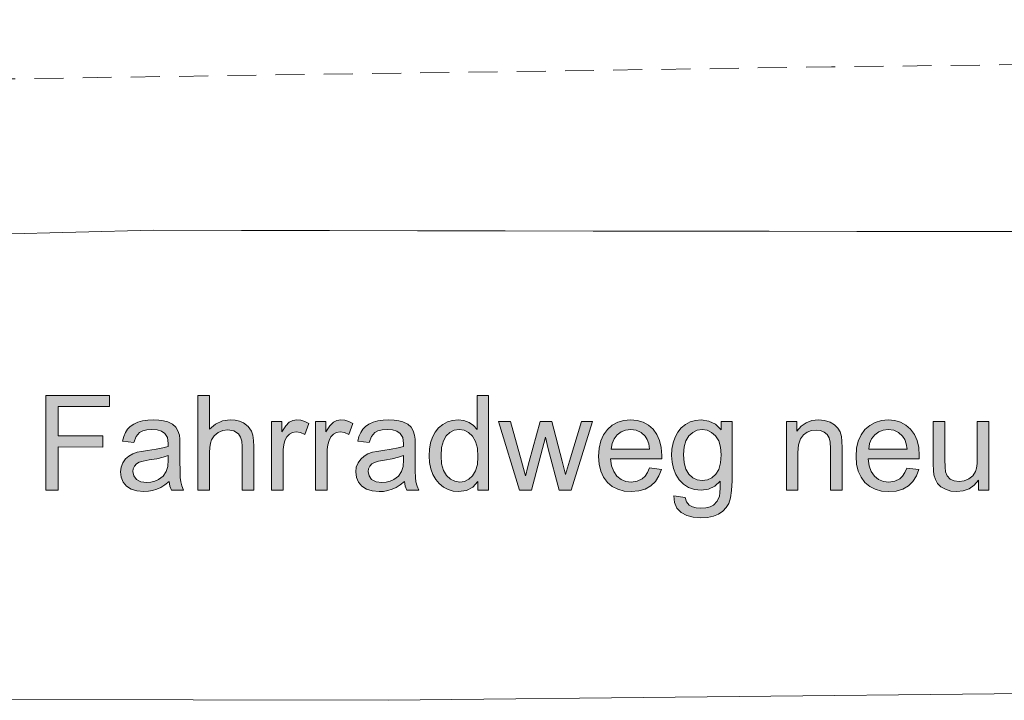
# Model space of a CAD drawing. Header units: metres. Extents: x -167 to 233, y -155 to 122.
# Tile 49 of 96: x 45.16 to 50.26, y 11.48 to 15.01. Entities that reach past the tile are written whole.
import ezdxf

# ---------------------------------------------------------------- set-up
doc = ezdxf.new("R2010")
doc.units = ezdxf.units.M
doc.header["$MEASUREMENT"] = 0
doc.linetypes.add('Strichlinie eng', pattern=[0.23, 0.15, -0.08])
doc.layers.add('60 Stellplätze', color=7, linetype='Continuous')
doc.layers.add('70 Kanal', color=7, linetype='Continuous')

# ---------------------------------------------------------------- blocks, each defined once
blk = doc.blocks.new('Text 3D 27')
at = {"layer": '60 Stellplätze', "linetype": 'Continuous', "lineweight": 0, "true_color": 0x000000}
h = blk.add_hatch(color=18, dxfattribs=at)
h.paths.add_polyline_path([(-3.6131, -0.3556), (-3.5575, -0.3556), (-3.5575, -0.3127), (-3.5278, -0.341), (-3.4932, -0.358), (-3.4537, -0.3636), (-3.4236, -0.361), (-3.3962, -0.3532), (-3.3715, -0.3402), (-3.35, -0.3224), (-3.3322, -0.3002), (-3.3181, -0.2737), (-3.3078, -0.2442), (-3.3017, -0.2129), (-3.2997, -0.1798), (-3.3022, -0.1441), (-3.3097, -0.1111), (-3.3223, -0.0807), (-3.3398, -0.0529), (-3.362, -0.0298), (-3.3883, -0.0132), (-3.4188, -0.0033), (-3.4533, 0), (-3.4905, -0.0052), (-3.5233, -0.0207), (-3.5518, -0.0465), (-3.5515, -0.0118), (-3.55, 0.014), (-3.5474, 0.0308), (-3.5357, 0.0576), (-3.5166, 0.0777), (-3.4993, 0.087), (-3.4778, 0.0926), (-3.452, 0.0944), (-3.4279, 0.0926), (-3.4075, 0.087), (-3.3907, 0.0777), (-3.3773, 0.0616), (-3.3703, 0.0382), (-3.3117, 0.0295), (-3.3153, 0.0646), (-3.3279, 0.0934), (-3.3496, 0.1157), (-3.3784, 0.1316), (-3.4126, 0.1411), (-3.4523, 0.1443), (-3.4862, 0.1421), (-3.5163, 0.1354), (-3.5426, 0.1242), (-3.5648, 0.1092), (-3.5827, 0.091), (-3.5961, 0.0695), (-3.6055, 0.041), (-3.6112, 0.0018), (-3.6131, -0.0482)])
h.paths.add_polyline_path([(-3.5536, -0.2221), (-3.5568, -0.1821), (-3.5537, -0.1406), (-3.5443, -0.1072), (-3.5287, -0.0819), (-3.5084, -0.0641), (-3.4852, -0.0534), (-3.459, -0.0499), (-3.4327, -0.0535), (-3.4095, -0.0642), (-3.3894, -0.082), (-3.374, -0.1077), (-3.3647, -0.1417), (-3.3616, -0.1842), (-3.3647, -0.2235), (-3.3741, -0.2558), (-3.3897, -0.2811), (-3.4098, -0.2992), (-3.4326, -0.3101), (-3.458, -0.3137), (-3.4839, -0.31), (-3.5072, -0.299), (-3.5278, -0.2806), (-3.5439, -0.2549)], flags=0)
for points in [[(-4.8904, 0), (-4.9443, 0), (-4.9443, -0.3556), (-4.884, -0.3556), (-4.884, -0.1651), (-4.8829, -0.1371), (-4.8797, -0.114), (-4.8742, -0.0956), (-4.8608, -0.0742), (-4.8405, -0.0578), (-4.8159, -0.0473), (-4.7896, -0.0439), (-4.7647, -0.0473), (-4.7441, -0.0574), (-4.7289, -0.0735), (-4.72, -0.0948), (-4.7172, -0.1189), (-4.7163, -0.1584), (-4.7163, -0.3556), (-4.656, -0.3556), (-4.656, -0.1353), (-4.6569, -0.102), (-4.6597, -0.079), (-4.667, -0.0546), (-4.6783, -0.0343), (-4.695, -0.0176), (-4.7188, -0.004), (-4.7471, 0.005), (-4.7776, 0.008), (-4.8114, 0.0043), (-4.8414, -0.007), (-4.8678, -0.0259), (-4.8904, -0.0522)], [(-3.8946, 0), (-3.9549, 0), (-3.9549, -0.1942), (-3.958, -0.2349), (-3.9673, -0.2658), (-3.9829, -0.2869), (-4.0027, -0.3005), (-4.0248, -0.3087), (-4.0493, -0.3114), (-4.0719, -0.3087), (-4.0914, -0.3005), (-4.1065, -0.2878), (-4.1163, -0.2714), (-4.1216, -0.2485), (-4.1233, -0.2163), (-4.1233, 0), (-4.1836, 0), (-4.1836, -0.2186), (-4.1828, -0.2542), (-4.1802, -0.2772), (-4.1729, -0.3013), (-4.1615, -0.3218), (-4.1447, -0.3387), (-4.1211, -0.3521), (-4.0929, -0.3607), (-4.0621, -0.3636), (-4.0272, -0.36), (-3.9968, -0.349), (-3.9706, -0.3307), (-3.9489, -0.305), (-3.9489, -0.3556), (-3.8946, -0.3556)], [(-2.5118, 0), (-2.5748, 0), (-2.6468, -0.2735), (-2.6605, -0.2129), (-2.7171, 0), (-2.7797, 0), (-2.8908, -0.3556), (-2.8323, -0.3556), (-2.7713, -0.15), (-2.7509, -0.0814), (-2.7331, -0.1493), (-2.6799, -0.3556), (-2.618, -0.3556), (-2.5614, -0.1473), (-2.5517, -0.1091), (-2.5456, -0.0847), (-2.543, -0.074), (-2.5219, -0.1503), (-2.4653, -0.3556), (-2.403, -0.3556)], [(-1.4545, 0), (-1.5147, 0), (-1.5147, -0.1862), (-1.5158, -0.2109), (-1.5192, -0.2344), (-1.5248, -0.2565), (-1.5337, -0.2753), (-1.5472, -0.2895), (-1.564, -0.2984), (-1.5827, -0.3013), (-1.6048, -0.2981), (-1.6269, -0.2883), (-1.6477, -0.3442), (-1.6268, -0.355), (-1.6061, -0.3615), (-1.5857, -0.3636), (-1.5655, -0.3606), (-1.547, -0.3516), (-1.5287, -0.3331), (-1.5087, -0.3017), (-1.5087, -0.3556), (-1.4545, -0.3556)], [(-1.2261, 0), (-1.2864, 0), (-1.2864, -0.1862), (-1.2875, -0.2109), (-1.2908, -0.2344), (-1.2964, -0.2565), (-1.3054, -0.2753), (-1.3189, -0.2895), (-1.3356, -0.2984), (-1.3544, -0.3013), (-1.3765, -0.2981), (-1.3985, -0.2883), (-1.4193, -0.3442), (-1.3984, -0.355), (-1.3778, -0.3615), (-1.3574, -0.3636), (-1.3372, -0.3606), (-1.3187, -0.3516), (-1.3003, -0.3331), (-1.2804, -0.3017), (-1.2804, -0.3556), (-1.2261, -0.3556)], [(-0.8454, 0), (-0.9057, 0), (-0.9057, -0.1945), (-0.9068, -0.2204), (-0.9102, -0.2423), (-0.9157, -0.2602), (-0.9292, -0.2815), (-0.9494, -0.2978), (-0.9738, -0.3082), (-0.9998, -0.3117), (-1.0315, -0.3066), (-1.0552, -0.2911), (-1.0661, -0.2747), (-1.0726, -0.2527), (-1.0748, -0.2253), (-1.0748, 0), (-1.135, 0), (-1.135, -0.2253), (-1.1336, -0.2574), (-1.1295, -0.284), (-1.1225, -0.305), (-1.1058, -0.3295), (-1.0808, -0.348), (-1.0602, -0.3567), (-1.0374, -0.3619), (-1.0122, -0.3636), (-0.9718, -0.3582), (-0.9363, -0.3419), (-0.9057, -0.3147), (-0.9057, -0.4908), (-0.8454, -0.4908)], [(-0.0563, 0), (-0.1212, 0), (-0.1212, -0.223), (-0.3516, -0.223), (-0.3516, -0.2809), (-0.1212, -0.2809), (-0.1212, -0.4329), (-0.3874, -0.4329), (-0.3874, -0.4908), (-0.0563, -0.4908)]]:
    blk.add_hatch(color=18, dxfattribs=at).paths.add_polyline_path(points)
h = blk.add_hatch(color=18, dxfattribs=at)
h.paths.add_polyline_path([(-4.5194, -0.1145), (-4.5092, -0.0914), (-4.4968, -0.0728), (-4.4823, -0.0589), (-4.4564, -0.0459), (-4.4257, -0.0415), (-4.3976, -0.045), (-4.3728, -0.0554), (-4.3513, -0.0727), (-4.3344, -0.0965), (-4.3234, -0.1264), (-4.3182, -0.1624), (-4.5834, -0.1624), (-4.5837, -0.1785), (-4.5809, -0.22), (-4.5724, -0.2566), (-4.5583, -0.2883), (-4.5385, -0.3151), (-4.5143, -0.3363), (-4.4868, -0.3515), (-4.456, -0.3606), (-4.422, -0.3636), (-4.3869, -0.3605), (-4.3552, -0.3512), (-4.3269, -0.3357), (-4.3021, -0.3141), (-4.2819, -0.2868), (-4.2675, -0.2545), (-4.2588, -0.2171), (-4.2559, -0.1748), (-4.2588, -0.1338), (-4.2673, -0.0977), (-4.2816, -0.0665), (-4.3016, -0.04), (-4.3265, -0.019), (-4.3554, -0.004), (-4.3883, 0.005), (-4.4253, 0.008), (-4.4642, 0.0047), (-4.4981, -0.0054), (-4.5271, -0.0221), (-4.5509, -0.0449), (-4.5691, -0.0731), (-4.5817, -0.1068)])
h.paths.add_polyline_path([(-4.3215, -0.2119), (-4.3264, -0.2409), (-4.3368, -0.2657), (-4.3528, -0.2863), (-4.3732, -0.3017), (-4.3964, -0.311), (-4.4227, -0.3141), (-4.4513, -0.3102), (-4.4762, -0.2986), (-4.4973, -0.2792), (-4.5082, -0.2618), (-4.5158, -0.2394), (-4.5201, -0.2119)], flags=0)
h = blk.add_hatch(color=18, dxfattribs=at)
h.paths.add_polyline_path([(-3.1848, -0.1145), (-3.1746, -0.0914), (-3.1622, -0.0728), (-3.1477, -0.0589), (-3.1218, -0.0459), (-3.0911, -0.0415), (-3.063, -0.045), (-3.0382, -0.0554), (-3.0167, -0.0727), (-2.9998, -0.0965), (-2.9888, -0.1264), (-2.9836, -0.1624), (-3.2488, -0.1624), (-3.2491, -0.1785), (-3.2463, -0.22), (-3.2378, -0.2566), (-3.2237, -0.2883), (-3.2039, -0.3151), (-3.1797, -0.3363), (-3.1522, -0.3515), (-3.1214, -0.3606), (-3.0874, -0.3636), (-3.0523, -0.3605), (-3.0206, -0.3512), (-2.9923, -0.3357), (-2.9675, -0.3141), (-2.9473, -0.2868), (-2.9329, -0.2545), (-2.9242, -0.2171), (-2.9213, -0.1748), (-2.9242, -0.1338), (-2.9327, -0.0977), (-2.947, -0.0665), (-2.967, -0.04), (-2.9919, -0.019), (-3.0208, -0.004), (-3.0537, 0.005), (-3.0907, 0.008), (-3.1296, 0.0047), (-3.1635, -0.0054), (-3.1925, -0.0221), (-3.2163, -0.0449), (-3.2345, -0.0731), (-3.2471, -0.1068)])
h.paths.add_polyline_path([(-2.9869, -0.2119), (-2.9918, -0.2409), (-3.0022, -0.2657), (-3.0182, -0.2863), (-3.0386, -0.3017), (-3.0618, -0.311), (-3.0881, -0.3141), (-3.1167, -0.3102), (-3.1416, -0.2986), (-3.1627, -0.2792), (-3.1736, -0.2618), (-3.1812, -0.2394), (-3.1855, -0.2119)], flags=0)
h = blk.add_hatch(color=18, dxfattribs=at)
h.paths.add_polyline_path([(-2.2955, 0), (-2.3515, 0), (-2.3515, -0.4908), (-2.2915, -0.4908), (-2.2915, -0.3147), (-2.2734, -0.3344), (-2.2507, -0.3501), (-2.2238, -0.3602), (-2.1934, -0.3636), (-2.1651, -0.361), (-2.1387, -0.3533), (-2.1141, -0.3405), (-2.0924, -0.3229), (-2.0746, -0.3007), (-2.0608, -0.2741), (-2.051, -0.244), (-2.0451, -0.2118), (-2.0431, -0.1775), (-2.0453, -0.1425), (-2.0518, -0.1103), (-2.0627, -0.0809), (-2.0775, -0.0549), (-2.0959, -0.0331), (-2.1179, -0.0154), (-2.1424, -0.0024), (-2.1685, 0.0054), (-2.1961, 0.008), (-2.2363, 0.0022), (-2.2695, -0.0155), (-2.2955, -0.0449)])
h.paths.add_polyline_path([(-2.105, -0.1775), (-2.108, -0.2203), (-2.117, -0.2548), (-2.132, -0.2809), (-2.1514, -0.2991), (-2.1738, -0.3101), (-2.1991, -0.3137), (-2.2251, -0.3099), (-2.2482, -0.2985), (-2.2684, -0.2796), (-2.284, -0.2525), (-2.2934, -0.2168), (-2.2965, -0.1724), (-2.2935, -0.132), (-2.2843, -0.0991), (-2.2689, -0.0738), (-2.2492, -0.0559), (-2.2268, -0.0451), (-2.2018, -0.0415), (-2.1768, -0.0453), (-2.1542, -0.0565), (-2.1338, -0.0753), (-2.1178, -0.1017), (-2.1082, -0.1358)], flags=0)
h = blk.add_hatch(color=18, dxfattribs=at)
h.paths.add_polyline_path([(-1.9905, 0), (-1.981, -0.0209), (-1.9753, -0.0427), (-1.9731, -0.0644), (-1.9719, -0.0998), (-1.9714, -0.149), (-1.9714, -0.2294), (-1.9707, -0.2633), (-1.9684, -0.2849), (-1.961, -0.3076), (-1.9497, -0.3259), (-1.9325, -0.3408), (-1.9078, -0.3529), (-1.8869, -0.3589), (-1.8623, -0.3624), (-1.8338, -0.3636), (-1.8045, -0.3622), (-1.7776, -0.358), (-1.7531, -0.3511), (-1.7317, -0.3415), (-1.714, -0.3296), (-1.6999, -0.3152), (-1.6888, -0.2981), (-1.6799, -0.2777), (-1.6734, -0.2541), (-1.7324, -0.2461), (-1.7447, -0.2782), (-1.7623, -0.2988), (-1.7783, -0.3071), (-1.7992, -0.3121), (-1.8251, -0.3137), (-1.853, -0.3115), (-1.8759, -0.3047), (-1.8938, -0.2933), (-1.9066, -0.2728), (-1.9108, -0.2414), (-1.9105, -0.2257), (-1.8832, -0.218), (-1.8474, -0.2111), (-1.803, -0.2049), (-1.7717, -0.2005), (-1.7494, -0.1959), (-1.7265, -0.1876), (-1.7061, -0.1761), (-1.6887, -0.1609), (-1.6749, -0.1415), (-1.666, -0.1187), (-1.6631, -0.0938), (-1.6666, -0.0658), (-1.677, -0.0414), (-1.6945, -0.0206), (-1.7185, -0.0047), (-1.7485, 0.0049), (-1.7846, 0.008), (-1.8078, 0.0067), (-1.8299, 0.0028), (-1.8511, -0.0037), (-1.872, -0.0134), (-1.8935, -0.0267), (-1.9155, -0.0439), (-1.9199, -0.0203), (-1.9276, 0)])
h.paths.add_polyline_path([(-1.885, -0.17), (-1.9105, -0.1785), (-1.9105, -0.1564), (-1.9081, -0.1214), (-1.9008, -0.0961), (-1.8845, -0.0724), (-1.8609, -0.0544), (-1.842, -0.0459), (-1.8214, -0.0409), (-1.799, -0.0392), (-1.7681, -0.0432), (-1.7456, -0.0552), (-1.7319, -0.0733), (-1.7273, -0.0954), (-1.7294, -0.1104), (-1.7357, -0.1241), (-1.7458, -0.1354), (-1.7595, -0.1436), (-1.7803, -0.15), (-1.8121, -0.1557), (-1.8522, -0.1624)], flags=0)
h = blk.add_hatch(color=18, dxfattribs=at)
h.paths.add_polyline_path([(-0.6961, -0.0439), (-0.7004, -0.0203), (-0.7081, 0), (-0.7711, 0), (-0.7616, -0.0209), (-0.7559, -0.0427), (-0.7537, -0.0644), (-0.7524, -0.0998), (-0.752, -0.149), (-0.752, -0.2294), (-0.7513, -0.2633), (-0.749, -0.2849), (-0.7416, -0.3076), (-0.7302, -0.3259), (-0.7131, -0.3408), (-0.6884, -0.3529), (-0.6675, -0.3589), (-0.6429, -0.3624), (-0.6144, -0.3636), (-0.585, -0.3622), (-0.5581, -0.358), (-0.5337, -0.3511), (-0.5123, -0.3415), (-0.4946, -0.3296), (-0.4805, -0.3152), (-0.4693, -0.2981), (-0.4605, -0.2777), (-0.454, -0.2541), (-0.5129, -0.2461), (-0.5253, -0.2782), (-0.5429, -0.2988), (-0.5589, -0.3071), (-0.5798, -0.3121), (-0.6057, -0.3137), (-0.6336, -0.3115), (-0.6564, -0.3047), (-0.6743, -0.2933), (-0.6871, -0.2728), (-0.6914, -0.2414), (-0.6911, -0.2257), (-0.6638, -0.218), (-0.628, -0.2111), (-0.5836, -0.2049), (-0.5523, -0.2005), (-0.53, -0.1959), (-0.5071, -0.1876), (-0.4867, -0.1761), (-0.4693, -0.1609), (-0.4555, -0.1415), (-0.4466, -0.1187), (-0.4436, -0.0938), (-0.4471, -0.0658), (-0.4576, -0.0414), (-0.4751, -0.0206), (-0.4991, -0.0047), (-0.5291, 0.0049), (-0.5652, 0.008), (-0.5883, 0.0067), (-0.6105, 0.0028), (-0.6316, -0.0037), (-0.6526, -0.0134), (-0.6741, -0.0267)])
h.paths.add_polyline_path([(-0.6911, -0.1785), (-0.6911, -0.1564), (-0.6886, -0.1214), (-0.6814, -0.0961), (-0.665, -0.0724), (-0.6415, -0.0544), (-0.6226, -0.0459), (-0.6019, -0.0409), (-0.5796, -0.0392), (-0.5486, -0.0432), (-0.5262, -0.0552), (-0.5125, -0.0733), (-0.5079, -0.0954), (-0.51, -0.1104), (-0.5163, -0.1241), (-0.5264, -0.1354), (-0.5401, -0.1436), (-0.5609, -0.15), (-0.5926, -0.1557), (-0.6327, -0.1624), (-0.6656, -0.17)], flags=0)
at = {"layer": '60 Stellplätze', "color": 7, "linetype": 'Continuous', "lineweight": 13}
for p, q in [((-3.5648, 0.1092), (-3.5827, 0.091)), ((-3.5426, 0.1242), (-3.5648, 0.1092)), ((-3.5163, 0.1354), (-3.5426, 0.1242)), ((-3.4862, 0.1421), (-3.5163, 0.1354)), ((-3.4523, 0.1443), (-3.4862, 0.1421)), ((-3.4126, 0.1411), (-3.4523, 0.1443)), ((-3.3784, 0.1316), (-3.4126, 0.1411)), ((-3.3496, 0.1157), (-3.3784, 0.1316)), ((-3.3279, 0.0934), (-3.3496, 0.1157)), ((-3.5961, 0.0695), (-3.6055, 0.041)), ((-3.5827, 0.091), (-3.5961, 0.0695)), ((-3.5474, 0.0308), (-3.5357, 0.0576)), ((-3.5357, 0.0576), (-3.5166, 0.0777)), ((-3.5166, 0.0777), (-3.4993, 0.087)), ((-3.4993, 0.087), (-3.4778, 0.0926)), ((-3.4778, 0.0926), (-3.452, 0.0944)), ((-3.452, 0.0944), (-3.4279, 0.0926)), ((-3.4279, 0.0926), (-3.4075, 0.087)), ((-3.4075, 0.087), (-3.3907, 0.0777)), ((-3.3907, 0.0777), (-3.3773, 0.0616)), ((-3.3773, 0.0616), (-3.3703, 0.0382)), ((-3.3153, 0.0646), (-3.3279, 0.0934)), ((-3.3117, 0.0295), (-3.3153, 0.0646)), ((-4.8114, 0.0043), (-4.8414, -0.007)), ((-4.7776, 0.008), (-4.8114, 0.0043)), ((-4.7471, 0.005), (-4.7776, 0.008)), ((-4.7188, -0.004), (-4.7471, 0.005)), ((-4.4642, 0.0047), (-4.4981, -0.0054)), ((-4.4253, 0.008), (-4.4642, 0.0047)), ((-4.3883, 0.005), (-4.4253, 0.008)), ((-4.3554, -0.004), (-4.3883, 0.005)), ((-3.6112, 0.0018), (-3.6131, -0.0482)), ((-3.6055, 0.041), (-3.6112, 0.0018)), ((-3.5515, -0.0118), (-3.55, 0.014)), ((-3.55, 0.014), (-3.5474, 0.0308)), ((-3.3703, 0.0382), (-3.3117, 0.0295)), ((-3.1296, 0.0047), (-3.1635, -0.0054)), ((-3.0907, 0.008), (-3.1296, 0.0047)), ((-3.0537, 0.005), (-3.0907, 0.008)), ((-3.0208, -0.004), (-3.0537, 0.005)), ((-2.2363, 0.0022), (-2.2695, -0.0155)), ((-2.1961, 0.008), (-2.2363, 0.0022)), ((-2.1685, 0.0054), (-2.1961, 0.008)), ((-2.1424, -0.0024), (-2.1685, 0.0054)), ((-1.8299, 0.0028), (-1.8511, -0.0037)), ((-1.8078, 0.0067), (-1.8299, 0.0028)), ((-1.7846, 0.008), (-1.8078, 0.0067)), ((-1.7485, 0.0049), (-1.7846, 0.008)), ((-1.7185, -0.0047), (-1.7485, 0.0049)), ((-0.6105, 0.0028), (-0.6316, -0.0037)), ((-0.5883, 0.0067), (-0.6105, 0.0028)), ((-0.5652, 0.008), (-0.5883, 0.0067)), ((-0.5291, 0.0049), (-0.5652, 0.008)), ((-0.4991, -0.0047), (-0.5291, 0.0049)), ((-0.0563, -0.4908), (-0.0563, 0)), ((-4.8904, 0), (-4.9443, 0)), ((-4.9443, 0), (-4.9443, -0.3556)), ((-4.8904, -0.0522), (-4.8904, 0)), ((-4.8678, -0.0259), (-4.8904, -0.0522)), ((-4.8414, -0.007), (-4.8678, -0.0259)), ((-4.8405, -0.0578), (-4.8159, -0.0473)), ((-4.8159, -0.0473), (-4.7896, -0.0439)), ((-4.7896, -0.0439), (-4.7647, -0.0473)), ((-4.7647, -0.0473), (-4.7441, -0.0574)), ((-4.695, -0.0176), (-4.7188, -0.004)), ((-4.6783, -0.0343), (-4.695, -0.0176)), ((-4.667, -0.0546), (-4.6783, -0.0343)), ((-4.5509, -0.0449), (-4.5691, -0.0731)), ((-4.5271, -0.0221), (-4.5509, -0.0449)), ((-4.4981, -0.0054), (-4.5271, -0.0221)), ((-4.4823, -0.0589), (-4.4564, -0.0459)), ((-4.4564, -0.0459), (-4.4257, -0.0415)), ((-4.4257, -0.0415), (-4.3976, -0.045)), ((-4.3976, -0.045), (-4.3728, -0.0554)), ((-4.3265, -0.019), (-4.3554, -0.004)), ((-4.3016, -0.04), (-4.3265, -0.019)), ((-4.2816, -0.0665), (-4.3016, -0.04)), ((-4.1233, 0), (-4.1836, 0)), ((-4.1836, 0), (-4.1836, -0.2186)), ((-4.1233, -0.2163), (-4.1233, 0)), ((-3.8946, 0), (-3.9549, 0)), ((-3.9549, 0), (-3.9549, -0.1942)), ((-3.8946, -0.3556), (-3.8946, 0)), ((-3.6131, -0.0482), (-3.6131, -0.3556)), ((-3.5518, -0.0465), (-3.5515, -0.0118)), ((-3.5233, -0.0207), (-3.5518, -0.0465)), ((-3.4905, -0.0052), (-3.5233, -0.0207)), ((-3.4533, 0), (-3.4905, -0.0052)), ((-3.4852, -0.0534), (-3.459, -0.0499)), ((-3.459, -0.0499), (-3.4327, -0.0535)), ((-3.4188, -0.0033), (-3.4533, 0)), ((-3.3883, -0.0132), (-3.4188, -0.0033)), ((-3.362, -0.0298), (-3.3883, -0.0132)), ((-3.3398, -0.0529), (-3.362, -0.0298)), ((-3.2163, -0.0449), (-3.2345, -0.0731)), ((-3.1925, -0.0221), (-3.2163, -0.0449)), ((-3.1635, -0.0054), (-3.1925, -0.0221)), ((-3.1477, -0.0589), (-3.1218, -0.0459)), ((-3.1218, -0.0459), (-3.0911, -0.0415)), ((-3.0911, -0.0415), (-3.063, -0.045)), ((-3.063, -0.045), (-3.0382, -0.0554)), ((-2.9919, -0.019), (-3.0208, -0.004)), ((-2.967, -0.04), (-2.9919, -0.019)), ((-2.947, -0.0665), (-2.967, -0.04)), ((-2.7797, 0), (-2.8908, -0.3556)), ((-2.7171, 0), (-2.7797, 0)), ((-2.6605, -0.2129), (-2.7171, 0)), ((-2.5748, 0), (-2.6468, -0.2735)), ((-2.5118, 0), (-2.5748, 0)), ((-2.403, -0.3556), (-2.5118, 0)), ((-2.2955, 0), (-2.3515, 0)), ((-2.3515, 0), (-2.3515, -0.4908)), ((-2.2955, -0.0449), (-2.2955, 0)), ((-2.2695, -0.0155), (-2.2955, -0.0449)), ((-2.2492, -0.0559), (-2.2268, -0.0451)), ((-2.2268, -0.0451), (-2.2018, -0.0415)), ((-2.2018, -0.0415), (-2.1768, -0.0453)), ((-2.1768, -0.0453), (-2.1542, -0.0565)), ((-2.1179, -0.0154), (-2.1424, -0.0024)), ((-2.0959, -0.0331), (-2.1179, -0.0154)), ((-2.0775, -0.0549), (-2.0959, -0.0331)), ((-1.9276, 0), (-1.9905, 0)), ((-1.9905, 0), (-1.981, -0.0209)), ((-1.981, -0.0209), (-1.9753, -0.0427)), ((-1.9753, -0.0427), (-1.9731, -0.0644)), ((-1.9199, -0.0203), (-1.9276, 0)), ((-1.9155, -0.0439), (-1.9199, -0.0203)), ((-1.8935, -0.0267), (-1.9155, -0.0439)), ((-1.872, -0.0134), (-1.8935, -0.0267)), ((-1.8511, -0.0037), (-1.872, -0.0134)), ((-1.8609, -0.0544), (-1.842, -0.0459)), ((-1.842, -0.0459), (-1.8214, -0.0409)), ((-1.8214, -0.0409), (-1.799, -0.0392)), ((-1.799, -0.0392), (-1.7681, -0.0432)), ((-1.7681, -0.0432), (-1.7456, -0.0552)), ((-1.6945, -0.0206), (-1.7185, -0.0047)), ((-1.677, -0.0414), (-1.6945, -0.0206)), ((-1.6666, -0.0658), (-1.677, -0.0414)), ((-1.4545, 0), (-1.5147, 0)), ((-1.5147, 0), (-1.5147, -0.1862)), ((-1.4545, -0.3556), (-1.4545, 0)), ((-1.2261, 0), (-1.2864, 0)), ((-1.2864, 0), (-1.2864, -0.1862)), ((-1.2261, -0.3556), (-1.2261, 0)), ((-1.0748, 0), (-1.135, 0)), ((-1.135, 0), (-1.135, -0.2253)), ((-1.0748, -0.2253), (-1.0748, 0)), ((-0.8454, 0), (-0.9057, 0)), ((-0.9057, 0), (-0.9057, -0.1945)), ((-0.8454, -0.4908), (-0.8454, 0)), ((-0.7081, 0), (-0.7711, 0)), ((-0.7711, 0), (-0.7616, -0.0209)), ((-0.7616, -0.0209), (-0.7559, -0.0427)), ((-0.7559, -0.0427), (-0.7537, -0.0644)), ((-0.7004, -0.0203), (-0.7081, 0)), ((-0.6961, -0.0439), (-0.7004, -0.0203)), ((-0.6741, -0.0267), (-0.6961, -0.0439)), ((-0.6526, -0.0134), (-0.6741, -0.0267)), ((-0.6316, -0.0037), (-0.6526, -0.0134)), ((-0.6415, -0.0544), (-0.6226, -0.0459)), ((-0.6226, -0.0459), (-0.6019, -0.0409)), ((-0.6019, -0.0409), (-0.5796, -0.0392)), ((-0.5796, -0.0392), (-0.5486, -0.0432)), ((-0.5486, -0.0432), (-0.5262, -0.0552)), ((-0.4751, -0.0206), (-0.4991, -0.0047)), ((-0.4576, -0.0414), (-0.4751, -0.0206)), ((-0.4471, -0.0658), (-0.4576, -0.0414)), ((-0.0563, 0), (-0.1212, 0)), ((-0.1212, 0), (-0.1212, -0.223)), ((-4.8797, -0.114), (-4.8742, -0.0956)), ((-4.8742, -0.0956), (-4.8608, -0.0742)), ((-4.8608, -0.0742), (-4.8405, -0.0578)), ((-4.7441, -0.0574), (-4.7289, -0.0735)), ((-4.7289, -0.0735), (-4.72, -0.0948)), ((-4.72, -0.0948), (-4.7172, -0.1189)), ((-4.6597, -0.079), (-4.667, -0.0546)), ((-4.6569, -0.102), (-4.6597, -0.079)), ((-4.656, -0.1353), (-4.6569, -0.102)), ((-4.5691, -0.0731), (-4.5817, -0.1068)), ((-4.5194, -0.1145), (-4.5092, -0.0914)), ((-4.5092, -0.0914), (-4.4968, -0.0728)), ((-4.4968, -0.0728), (-4.4823, -0.0589)), ((-4.3728, -0.0554), (-4.3513, -0.0727)), ((-4.3513, -0.0727), (-4.3344, -0.0965)), ((-4.3344, -0.0965), (-4.3234, -0.1264)), ((-4.2673, -0.0977), (-4.2816, -0.0665)), ((-4.2588, -0.1338), (-4.2673, -0.0977)), ((-3.5443, -0.1072), (-3.5287, -0.0819)), ((-3.5287, -0.0819), (-3.5084, -0.0641)), ((-3.5084, -0.0641), (-3.4852, -0.0534)), ((-3.4327, -0.0535), (-3.4095, -0.0642)), ((-3.4095, -0.0642), (-3.3894, -0.082)), ((-3.3894, -0.082), (-3.374, -0.1077)), ((-3.3223, -0.0807), (-3.3398, -0.0529)), ((-3.3097, -0.1111), (-3.3223, -0.0807)), ((-3.2345, -0.0731), (-3.2471, -0.1068)), ((-3.1848, -0.1145), (-3.1746, -0.0914)), ((-3.1746, -0.0914), (-3.1622, -0.0728)), ((-3.1622, -0.0728), (-3.1477, -0.0589)), ((-3.0382, -0.0554), (-3.0167, -0.0727)), ((-3.0167, -0.0727), (-2.9998, -0.0965)), ((-2.9998, -0.0965), (-2.9888, -0.1264)), ((-2.9327, -0.0977), (-2.947, -0.0665)), ((-2.9242, -0.1338), (-2.9327, -0.0977)), ((-2.7713, -0.15), (-2.7509, -0.0814)), ((-2.7509, -0.0814), (-2.7331, -0.1493)), ((-2.5517, -0.1091), (-2.5456, -0.0847)), ((-2.5456, -0.0847), (-2.543, -0.074)), ((-2.543, -0.074), (-2.5219, -0.1503)), ((-2.2935, -0.132), (-2.2843, -0.0991)), ((-2.2843, -0.0991), (-2.2689, -0.0738)), ((-2.2689, -0.0738), (-2.2492, -0.0559)), ((-2.1542, -0.0565), (-2.1338, -0.0753)), ((-2.1338, -0.0753), (-2.1178, -0.1017)), ((-2.1178, -0.1017), (-2.1082, -0.1358)), ((-2.0627, -0.0809), (-2.0775, -0.0549)), ((-2.0518, -0.1103), (-2.0627, -0.0809)), ((-1.9731, -0.0644), (-1.9719, -0.0998)), ((-1.9719, -0.0998), (-1.9714, -0.149)), ((-1.9081, -0.1214), (-1.9008, -0.0961)), ((-1.9008, -0.0961), (-1.8845, -0.0724)), ((-1.8845, -0.0724), (-1.8609, -0.0544)), ((-1.7456, -0.0552), (-1.7319, -0.0733)), ((-1.7319, -0.0733), (-1.7273, -0.0954)), ((-1.7273, -0.0954), (-1.7294, -0.1104)), ((-1.6631, -0.0938), (-1.6666, -0.0658)), ((-1.666, -0.1187), (-1.6631, -0.0938)), ((-0.7537, -0.0644), (-0.7524, -0.0998)), ((-0.7524, -0.0998), (-0.752, -0.149)), ((-0.6886, -0.1214), (-0.6814, -0.0961)), ((-0.6814, -0.0961), (-0.665, -0.0724)), ((-0.665, -0.0724), (-0.6415, -0.0544)), ((-0.5262, -0.0552), (-0.5125, -0.0733)), ((-0.5125, -0.0733), (-0.5079, -0.0954)), ((-0.5079, -0.0954), (-0.51, -0.1104)), ((-0.4436, -0.0938), (-0.4471, -0.0658)), ((-0.4466, -0.1187), (-0.4436, -0.0938)), ((-4.884, -0.1651), (-4.8829, -0.1371)), ((-4.8829, -0.1371), (-4.8797, -0.114)), ((-4.7172, -0.1189), (-4.7163, -0.1584)), ((-4.656, -0.3556), (-4.656, -0.1353)), ((-4.5817, -0.1068), (-4.5194, -0.1145)), ((-4.3234, -0.1264), (-4.3182, -0.1624)), ((-4.2559, -0.1748), (-4.2588, -0.1338)), ((-3.5568, -0.1821), (-3.5537, -0.1406)), ((-3.5537, -0.1406), (-3.5443, -0.1072)), ((-3.374, -0.1077), (-3.3647, -0.1417)), ((-3.3647, -0.1417), (-3.3616, -0.1842)), ((-3.3022, -0.1441), (-3.3097, -0.1111)), ((-3.2997, -0.1798), (-3.3022, -0.1441)), ((-3.2471, -0.1068), (-3.1848, -0.1145)), ((-2.9888, -0.1264), (-2.9836, -0.1624)), ((-2.9213, -0.1748), (-2.9242, -0.1338)), ((-2.8323, -0.3556), (-2.7713, -0.15)), ((-2.7331, -0.1493), (-2.6799, -0.3556)), ((-2.618, -0.3556), (-2.5614, -0.1473)), ((-2.5614, -0.1473), (-2.5517, -0.1091)), ((-2.5219, -0.1503), (-2.4653, -0.3556)), ((-2.2965, -0.1724), (-2.2935, -0.132)), ((-2.1082, -0.1358), (-2.105, -0.1775)), ((-2.0453, -0.1425), (-2.0518, -0.1103)), ((-2.0431, -0.1775), (-2.0453, -0.1425)), ((-1.9714, -0.149), (-1.9714, -0.2294)), ((-1.9105, -0.1564), (-1.9081, -0.1214)), ((-1.7803, -0.15), (-1.8121, -0.1557)), ((-1.7595, -0.1436), (-1.7803, -0.15)), ((-1.7458, -0.1354), (-1.7595, -0.1436)), ((-1.7357, -0.1241), (-1.7458, -0.1354)), ((-1.7294, -0.1104), (-1.7357, -0.1241)), ((-1.6887, -0.1609), (-1.6749, -0.1415)), ((-1.6749, -0.1415), (-1.666, -0.1187)), ((-0.752, -0.149), (-0.752, -0.2294)), ((-0.6911, -0.1564), (-0.6886, -0.1214)), ((-0.5609, -0.15), (-0.5926, -0.1557)), ((-0.5401, -0.1436), (-0.5609, -0.15)), ((-0.5264, -0.1354), (-0.5401, -0.1436)), ((-0.5163, -0.1241), (-0.5264, -0.1354)), ((-0.51, -0.1104), (-0.5163, -0.1241)), ((-0.4693, -0.1609), (-0.4555, -0.1415)), ((-0.4555, -0.1415), (-0.4466, -0.1187)), ((-4.884, -0.3556), (-4.884, -0.1651)), ((-4.7163, -0.1584), (-4.7163, -0.3556)), ((-4.5834, -0.1624), (-4.5837, -0.1785)), ((-4.5837, -0.1785), (-4.5809, -0.22)), ((-4.3182, -0.1624), (-4.5834, -0.1624)), ((-4.2588, -0.2171), (-4.2559, -0.1748)), ((-3.9549, -0.1942), (-3.958, -0.2349)), ((-3.5536, -0.2221), (-3.5568, -0.1821)), ((-3.3616, -0.1842), (-3.3647, -0.2235)), ((-3.3017, -0.2129), (-3.2997, -0.1798)), ((-3.2488, -0.1624), (-3.2491, -0.1785)), ((-3.2491, -0.1785), (-3.2463, -0.22)), ((-2.9836, -0.1624), (-3.2488, -0.1624)), ((-2.9242, -0.2171), (-2.9213, -0.1748)), ((-2.2934, -0.2168), (-2.2965, -0.1724)), ((-2.105, -0.1775), (-2.108, -0.2203)), ((-2.0451, -0.2118), (-2.0431, -0.1775)), ((-1.9105, -0.1785), (-1.9105, -0.1564)), ((-1.885, -0.17), (-1.9105, -0.1785)), ((-1.8522, -0.1624), (-1.885, -0.17)), ((-1.8121, -0.1557), (-1.8522, -0.1624)), ((-1.803, -0.2049), (-1.7717, -0.2005)), ((-1.7717, -0.2005), (-1.7494, -0.1959)), ((-1.7494, -0.1959), (-1.7265, -0.1876)), ((-1.7265, -0.1876), (-1.7061, -0.1761)), ((-1.7061, -0.1761), (-1.6887, -0.1609)), ((-1.5147, -0.1862), (-1.5158, -0.2109)), ((-1.2864, -0.1862), (-1.2875, -0.2109)), ((-0.9057, -0.1945), (-0.9068, -0.2204)), ((-0.6911, -0.1785), (-0.6911, -0.1564)), ((-0.6656, -0.17), (-0.6911, -0.1785)), ((-0.6327, -0.1624), (-0.6656, -0.17)), ((-0.5926, -0.1557), (-0.6327, -0.1624)), ((-0.5836, -0.2049), (-0.5523, -0.2005)), ((-0.5523, -0.2005), (-0.53, -0.1959)), ((-0.53, -0.1959), (-0.5071, -0.1876)), ((-0.5071, -0.1876), (-0.4867, -0.1761)), ((-0.4867, -0.1761), (-0.4693, -0.1609)), ((-4.5809, -0.22), (-4.5724, -0.2566)), ((-4.5158, -0.2394), (-4.5201, -0.2119)), ((-4.5201, -0.2119), (-4.3215, -0.2119)), ((-4.5082, -0.2618), (-4.5158, -0.2394)), ((-4.3264, -0.2409), (-4.3368, -0.2657)), ((-4.3215, -0.2119), (-4.3264, -0.2409)), ((-4.2819, -0.2868), (-4.2675, -0.2545)), ((-4.2675, -0.2545), (-4.2588, -0.2171)), ((-4.1836, -0.2186), (-4.1828, -0.2542)), ((-4.1828, -0.2542), (-4.1802, -0.2772)), ((-4.1216, -0.2485), (-4.1233, -0.2163)), ((-4.1163, -0.2714), (-4.1216, -0.2485)), ((-3.958, -0.2349), (-3.9673, -0.2658)), ((-3.5439, -0.2549), (-3.5536, -0.2221)), ((-3.5278, -0.2806), (-3.5439, -0.2549)), ((-3.3647, -0.2235), (-3.3741, -0.2558)), ((-3.3181, -0.2737), (-3.3078, -0.2442)), ((-3.3078, -0.2442), (-3.3017, -0.2129)), ((-3.2463, -0.22), (-3.2378, -0.2566)), ((-3.1812, -0.2394), (-3.1855, -0.2119)), ((-3.1855, -0.2119), (-2.9869, -0.2119)), ((-3.1736, -0.2618), (-3.1812, -0.2394)), ((-2.9918, -0.2409), (-3.0022, -0.2657)), ((-2.9869, -0.2119), (-2.9918, -0.2409)), ((-2.9473, -0.2868), (-2.9329, -0.2545)), ((-2.9329, -0.2545), (-2.9242, -0.2171)), ((-2.6468, -0.2735), (-2.6605, -0.2129)), ((-2.284, -0.2525), (-2.2934, -0.2168)), ((-2.2684, -0.2796), (-2.284, -0.2525)), ((-2.117, -0.2548), (-2.132, -0.2809)), ((-2.108, -0.2203), (-2.117, -0.2548)), ((-2.0608, -0.2741), (-2.051, -0.244)), ((-2.051, -0.244), (-2.0451, -0.2118)), ((-1.9714, -0.2294), (-1.9707, -0.2633)), ((-1.9108, -0.2414), (-1.9105, -0.2257)), ((-1.9066, -0.2728), (-1.9108, -0.2414)), ((-1.9105, -0.2257), (-1.8832, -0.218)), ((-1.8832, -0.218), (-1.8474, -0.2111)), ((-1.8474, -0.2111), (-1.803, -0.2049)), ((-1.7324, -0.2461), (-1.7447, -0.2782)), ((-1.6734, -0.2541), (-1.7324, -0.2461)), ((-1.6799, -0.2777), (-1.6734, -0.2541)), ((-1.5192, -0.2344), (-1.5248, -0.2565)), ((-1.5158, -0.2109), (-1.5192, -0.2344)), ((-1.2908, -0.2344), (-1.2964, -0.2565)), ((-1.2875, -0.2109), (-1.2908, -0.2344)), ((-1.135, -0.2253), (-1.1336, -0.2574)), ((-1.0726, -0.2527), (-1.0748, -0.2253)), ((-1.0661, -0.2747), (-1.0726, -0.2527)), ((-0.9102, -0.2423), (-0.9157, -0.2602)), ((-0.9068, -0.2204), (-0.9102, -0.2423)), ((-0.752, -0.2294), (-0.7513, -0.2633)), ((-0.6914, -0.2414), (-0.6911, -0.2257)), ((-0.6871, -0.2728), (-0.6914, -0.2414)), ((-0.6911, -0.2257), (-0.6638, -0.218)), ((-0.6638, -0.218), (-0.628, -0.2111)), ((-0.628, -0.2111), (-0.5836, -0.2049)), ((-0.5129, -0.2461), (-0.5253, -0.2782)), ((-0.454, -0.2541), (-0.5129, -0.2461)), ((-0.4605, -0.2777), (-0.454, -0.2541)), ((-0.1212, -0.223), (-0.3516, -0.223)), ((-0.3516, -0.223), (-0.3516, -0.2809)), ((-4.5724, -0.2566), (-4.5583, -0.2883)), ((-4.5583, -0.2883), (-4.5385, -0.3151)), ((-4.4973, -0.2792), (-4.5082, -0.2618)), ((-4.4762, -0.2986), (-4.4973, -0.2792)), ((-4.4513, -0.3102), (-4.4762, -0.2986)), ((-4.3732, -0.3017), (-4.3964, -0.311)), ((-4.3528, -0.2863), (-4.3732, -0.3017)), ((-4.3368, -0.2657), (-4.3528, -0.2863)), ((-4.3021, -0.3141), (-4.2819, -0.2868)), ((-4.1802, -0.2772), (-4.1729, -0.3013)), ((-4.1729, -0.3013), (-4.1615, -0.3218)), ((-4.1065, -0.2878), (-4.1163, -0.2714)), ((-4.0914, -0.3005), (-4.1065, -0.2878)), ((-4.0719, -0.3087), (-4.0914, -0.3005)), ((-4.0027, -0.3005), (-4.0248, -0.3087)), ((-3.9829, -0.2869), (-4.0027, -0.3005)), ((-3.9673, -0.2658), (-3.9829, -0.2869)), ((-3.9706, -0.3307), (-3.9489, -0.305)), ((-3.9489, -0.305), (-3.9489, -0.3556)), ((-3.5072, -0.299), (-3.5278, -0.2806)), ((-3.4839, -0.31), (-3.5072, -0.299)), ((-3.4098, -0.2992), (-3.4326, -0.3101)), ((-3.3897, -0.2811), (-3.4098, -0.2992)), ((-3.3741, -0.2558), (-3.3897, -0.2811)), ((-3.35, -0.3224), (-3.3322, -0.3002)), ((-3.3322, -0.3002), (-3.3181, -0.2737)), ((-3.2378, -0.2566), (-3.2237, -0.2883)), ((-3.2237, -0.2883), (-3.2039, -0.3151)), ((-3.1627, -0.2792), (-3.1736, -0.2618)), ((-3.1416, -0.2986), (-3.1627, -0.2792)), ((-3.1167, -0.3102), (-3.1416, -0.2986)), ((-3.0386, -0.3017), (-3.0618, -0.311)), ((-3.0182, -0.2863), (-3.0386, -0.3017)), ((-3.0022, -0.2657), (-3.0182, -0.2863)), ((-2.9675, -0.3141), (-2.9473, -0.2868)), ((-2.2482, -0.2985), (-2.2684, -0.2796)), ((-2.2251, -0.3099), (-2.2482, -0.2985)), ((-2.1514, -0.2991), (-2.1738, -0.3101)), ((-2.132, -0.2809), (-2.1514, -0.2991)), ((-2.0924, -0.3229), (-2.0746, -0.3007)), ((-2.0746, -0.3007), (-2.0608, -0.2741)), ((-1.9707, -0.2633), (-1.9684, -0.2849)), ((-1.9684, -0.2849), (-1.961, -0.3076)), ((-1.8938, -0.2933), (-1.9066, -0.2728)), ((-1.8759, -0.3047), (-1.8938, -0.2933)), ((-1.853, -0.3115), (-1.8759, -0.3047)), ((-1.7623, -0.2988), (-1.7783, -0.3071)), ((-1.7447, -0.2782), (-1.7623, -0.2988)), ((-1.6999, -0.3152), (-1.6888, -0.2981)), ((-1.6888, -0.2981), (-1.6799, -0.2777)), ((-1.6269, -0.2883), (-1.6477, -0.3442)), ((-1.6048, -0.2981), (-1.6269, -0.2883)), ((-1.5827, -0.3013), (-1.6048, -0.2981)), ((-1.564, -0.2984), (-1.5827, -0.3013)), ((-1.5472, -0.2895), (-1.564, -0.2984)), ((-1.5337, -0.2753), (-1.5472, -0.2895)), ((-1.5248, -0.2565), (-1.5337, -0.2753)), ((-1.5287, -0.3331), (-1.5087, -0.3017)), ((-1.5087, -0.3017), (-1.5087, -0.3556)), ((-1.3985, -0.2883), (-1.4193, -0.3442)), ((-1.3765, -0.2981), (-1.3985, -0.2883)), ((-1.3544, -0.3013), (-1.3765, -0.2981)), ((-1.3356, -0.2984), (-1.3544, -0.3013)), ((-1.3189, -0.2895), (-1.3356, -0.2984)), ((-1.3054, -0.2753), (-1.3189, -0.2895)), ((-1.2964, -0.2565), (-1.3054, -0.2753)), ((-1.3003, -0.3331), (-1.2804, -0.3017)), ((-1.2804, -0.3017), (-1.2804, -0.3556)), ((-1.1336, -0.2574), (-1.1295, -0.284)), ((-1.1295, -0.284), (-1.1225, -0.305)), ((-1.1225, -0.305), (-1.1058, -0.3295)), ((-1.0552, -0.2911), (-1.0661, -0.2747)), ((-1.0315, -0.3066), (-1.0552, -0.2911)), ((-0.9494, -0.2978), (-0.9738, -0.3082)), ((-0.9292, -0.2815), (-0.9494, -0.2978)), ((-0.9157, -0.2602), (-0.9292, -0.2815)), ((-0.7513, -0.2633), (-0.749, -0.2849)), ((-0.749, -0.2849), (-0.7416, -0.3076)), ((-0.6743, -0.2933), (-0.6871, -0.2728)), ((-0.6564, -0.3047), (-0.6743, -0.2933)), ((-0.6336, -0.3115), (-0.6564, -0.3047)), ((-0.5429, -0.2988), (-0.5589, -0.3071)), ((-0.5253, -0.2782), (-0.5429, -0.2988)), ((-0.4805, -0.3152), (-0.4693, -0.2981)), ((-0.4693, -0.2981), (-0.4605, -0.2777)), ((-0.3516, -0.2809), (-0.1212, -0.2809)), ((-0.1212, -0.2809), (-0.1212, -0.4329)), ((-4.9443, -0.3556), (-4.884, -0.3556)), ((-4.7163, -0.3556), (-4.656, -0.3556)), ((-4.5385, -0.3151), (-4.5143, -0.3363)), ((-4.5143, -0.3363), (-4.4868, -0.3515)), ((-4.4868, -0.3515), (-4.456, -0.3606)), ((-4.4227, -0.3141), (-4.4513, -0.3102)), ((-4.3964, -0.311), (-4.4227, -0.3141)), ((-4.3869, -0.3605), (-4.3552, -0.3512)), ((-4.3552, -0.3512), (-4.3269, -0.3357)), ((-4.3269, -0.3357), (-4.3021, -0.3141)), ((-4.1615, -0.3218), (-4.1447, -0.3387)), ((-4.1447, -0.3387), (-4.1211, -0.3521)), ((-4.1211, -0.3521), (-4.0929, -0.3607)), ((-4.0493, -0.3114), (-4.0719, -0.3087)), ((-4.0248, -0.3087), (-4.0493, -0.3114)), ((-4.0272, -0.36), (-3.9968, -0.349)), ((-3.9968, -0.349), (-3.9706, -0.3307)), ((-3.9489, -0.3556), (-3.8946, -0.3556)), ((-3.6131, -0.3556), (-3.5575, -0.3556)), ((-3.5575, -0.3556), (-3.5575, -0.3127)), ((-3.5575, -0.3127), (-3.5278, -0.341)), ((-3.5278, -0.341), (-3.4932, -0.358)), ((-3.458, -0.3137), (-3.4839, -0.31)), ((-3.4326, -0.3101), (-3.458, -0.3137)), ((-3.4236, -0.361), (-3.3962, -0.3532)), ((-3.3962, -0.3532), (-3.3715, -0.3402)), ((-3.3715, -0.3402), (-3.35, -0.3224)), ((-3.2039, -0.3151), (-3.1797, -0.3363)), ((-3.1797, -0.3363), (-3.1522, -0.3515)), ((-3.1522, -0.3515), (-3.1214, -0.3606)), ((-3.0881, -0.3141), (-3.1167, -0.3102)), ((-3.0618, -0.311), (-3.0881, -0.3141)), ((-3.0523, -0.3605), (-3.0206, -0.3512)), ((-3.0206, -0.3512), (-2.9923, -0.3357)), ((-2.9923, -0.3357), (-2.9675, -0.3141)), ((-2.8908, -0.3556), (-2.8323, -0.3556)), ((-2.6799, -0.3556), (-2.618, -0.3556)), ((-2.4653, -0.3556), (-2.403, -0.3556)), ((-2.2915, -0.4908), (-2.2915, -0.3147)), ((-2.2915, -0.3147), (-2.2734, -0.3344)), ((-2.2734, -0.3344), (-2.2507, -0.3501)), ((-2.2507, -0.3501), (-2.2238, -0.3602)), ((-2.1991, -0.3137), (-2.2251, -0.3099)), ((-2.1738, -0.3101), (-2.1991, -0.3137)), ((-2.1651, -0.361), (-2.1387, -0.3533)), ((-2.1387, -0.3533), (-2.1141, -0.3405)), ((-2.1141, -0.3405), (-2.0924, -0.3229)), ((-1.961, -0.3076), (-1.9497, -0.3259)), ((-1.9497, -0.3259), (-1.9325, -0.3408)), ((-1.9325, -0.3408), (-1.9078, -0.3529)), ((-1.9078, -0.3529), (-1.8869, -0.3589)), ((-1.8251, -0.3137), (-1.853, -0.3115)), ((-1.7992, -0.3121), (-1.8251, -0.3137)), ((-1.7783, -0.3071), (-1.7992, -0.3121)), ((-1.7776, -0.358), (-1.7531, -0.3511)), ((-1.7531, -0.3511), (-1.7317, -0.3415)), ((-1.7317, -0.3415), (-1.714, -0.3296)), ((-1.714, -0.3296), (-1.6999, -0.3152)), ((-1.6477, -0.3442), (-1.6268, -0.355)), ((-1.6268, -0.355), (-1.6061, -0.3615)), ((-1.5655, -0.3606), (-1.547, -0.3516)), ((-1.547, -0.3516), (-1.5287, -0.3331)), ((-1.5087, -0.3556), (-1.4545, -0.3556)), ((-1.4193, -0.3442), (-1.3984, -0.355)), ((-1.3984, -0.355), (-1.3778, -0.3615)), ((-1.3372, -0.3606), (-1.3187, -0.3516)), ((-1.3187, -0.3516), (-1.3003, -0.3331)), ((-1.2804, -0.3556), (-1.2261, -0.3556)), ((-1.1058, -0.3295), (-1.0808, -0.348)), ((-1.0808, -0.348), (-1.0602, -0.3567)), ((-1.0602, -0.3567), (-1.0374, -0.3619)), ((-0.9998, -0.3117), (-1.0315, -0.3066)), ((-0.9738, -0.3082), (-0.9998, -0.3117)), ((-0.9718, -0.3582), (-0.9363, -0.3419)), ((-0.9363, -0.3419), (-0.9057, -0.3147)), ((-0.9057, -0.3147), (-0.9057, -0.4908)), ((-0.7416, -0.3076), (-0.7302, -0.3259)), ((-0.7302, -0.3259), (-0.7131, -0.3408)), ((-0.7131, -0.3408), (-0.6884, -0.3529)), ((-0.6884, -0.3529), (-0.6675, -0.3589)), ((-0.6057, -0.3137), (-0.6336, -0.3115)), ((-0.5798, -0.3121), (-0.6057, -0.3137)), ((-0.5589, -0.3071), (-0.5798, -0.3121)), ((-0.5581, -0.358), (-0.5337, -0.3511)), ((-0.5337, -0.3511), (-0.5123, -0.3415)), ((-0.5123, -0.3415), (-0.4946, -0.3296)), ((-0.4946, -0.3296), (-0.4805, -0.3152)), ((-4.456, -0.3606), (-4.422, -0.3636)), ((-4.422, -0.3636), (-4.3869, -0.3605)), ((-4.0929, -0.3607), (-4.0621, -0.3636)), ((-4.0621, -0.3636), (-4.0272, -0.36)), ((-3.4932, -0.358), (-3.4537, -0.3636)), ((-3.4537, -0.3636), (-3.4236, -0.361)), ((-3.1214, -0.3606), (-3.0874, -0.3636)), ((-3.0874, -0.3636), (-3.0523, -0.3605)), ((-2.2238, -0.3602), (-2.1934, -0.3636)), ((-2.1934, -0.3636), (-2.1651, -0.361)), ((-1.8869, -0.3589), (-1.8623, -0.3624)), ((-1.8623, -0.3624), (-1.8338, -0.3636)), ((-1.8338, -0.3636), (-1.8045, -0.3622)), ((-1.8045, -0.3622), (-1.7776, -0.358)), ((-1.6061, -0.3615), (-1.5857, -0.3636)), ((-1.5857, -0.3636), (-1.5655, -0.3606)), ((-1.3778, -0.3615), (-1.3574, -0.3636)), ((-1.3574, -0.3636), (-1.3372, -0.3606)), ((-1.0374, -0.3619), (-1.0122, -0.3636)), ((-1.0122, -0.3636), (-0.9718, -0.3582)), ((-0.6675, -0.3589), (-0.6429, -0.3624)), ((-0.6429, -0.3624), (-0.6144, -0.3636)), ((-0.6144, -0.3636), (-0.585, -0.3622)), ((-0.585, -0.3622), (-0.5581, -0.358)), ((-0.1212, -0.4329), (-0.3874, -0.4329)), ((-0.3874, -0.4329), (-0.3874, -0.4908)), ((-2.3515, -0.4908), (-2.2915, -0.4908)), ((-0.9057, -0.4908), (-0.8454, -0.4908)), ((-0.3874, -0.4908), (-0.0563, -0.4908))]:
    blk.add_line(p, q, dxfattribs=at)

msp = doc.modelspace()

# ---------------------------------------------------------------- linework, layer by layer
at = {"layer": '70 Kanal', "color": 1, "linetype": 'Continuous', "lineweight": 18, "true_color": 0xf50000}
for p, q in [((25.1893, 13.3988), (45.8515, 13.9146)), ((57.0841, 11.5818), (47.0666, 11.477)), ((47.0666, 11.477), (38.0612, 11.4931))]:
    msp.add_line(p, q, dxfattribs=at)
at = {"layer": '70 Kanal', "color": 2, "linetype": 'Strichlinie eng', "lineweight": 18, "true_color": 0xf5f500}
msp.add_arc((85.5664, -2661.3063), 2676.3119, 89.6239411, 91.2983054, dxfattribs=at)
at = {"layer": '70 Kanal', "color": 1, "linetype": 'Continuous', "lineweight": 18, "true_color": 0xf50000}
msp.add_arc((53.3845, 3216.342), 3202.4363, 269.8652251, 270.9085936, dxfattribs=at)

# ---------------------------------------------------------------- block references
at = {"layer": '60 Stellplätze', "color": 7, "linetype": 'Continuous', "lineweight": 13, "rotation": 179.9945255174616}
msp.add_blockref('Text 3D 27', (45.2358, 12.5673), dxfattribs=at)

doc.saveas('drawing.dxf')
